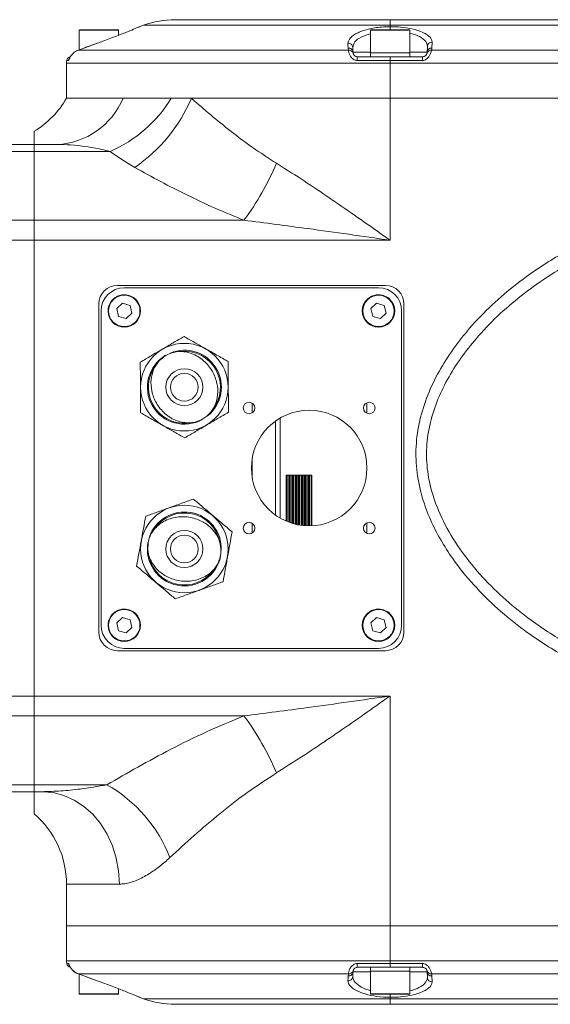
# Model space of a CAD drawing. Header units: millimetres. Extents: x 19214 to 26510, y -7957 to -532.
# Tile 68 of 150: x 25968 to 25991, y -7831 to -7788. Entities that reach past the tile are written whole.
import ezdxf

# ---------------------------------------------------------------- set-up
doc = ezdxf.new("R2010")
doc.units = ezdxf.units.MM
doc.header["$LTSCALE"] = 0.3175
doc.layers.add('1轮廓实线层', color=7, linetype='Continuous', lineweight=18)

msp = doc.modelspace()

# ---------------------------------------------------------------- linework, layer by layer
at = {"layer": '1轮廓实线层', "ltscale": 10}
for p, q in [((25973.605, -7788.496), (25973.414, -7788.565)), ((25984.267, -7788.496), (25973.605, -7788.496)), ((25974.973, -7788.255), (25984.267, -7788.255)), ((25984.267, -7788.496), (25984.267, -7788.255)), ((25984.267, -7788.255), (26019.267, -7788.255)), ((25984.267, -7788.496), (25984.267, -7788.557)), ((26019.267, -7788.496), (25984.267, -7788.496)), ((25984.267, -7788.557), (25984.267, -7788.695)), ((25970.817, -7788.715), (25970.817, -7789.554)), ((25972.517, -7788.715), (25970.817, -7788.715)), ((25970.837, -7788.695), (25972.497, -7788.695)), ((25972.517, -7788.93), (25972.517, -7788.715)), ((25983.417, -7788.715), (25983.417, -7789.695)), ((25985.117, -7788.715), (25983.417, -7788.715)), ((25983.437, -7788.695), (25985.097, -7788.695)), ((25985.117, -7789.695), (25985.117, -7788.715)), ((25971.6, -7789.273), (25971.6, -7789.273)), ((25985.874, -7789.662), (25985.883, -7789.407)), ((25986.083, -7789.226), (25986.074, -7789.481)), ((25971.023, -7789.481), (25970.782, -7789.567)), ((25970.782, -7789.567), (25982.464, -7789.567)), ((25971.023, -7789.481), (25971.023, -7789.481)), ((25982.464, -7789.567), (25982.451, -7789.481)), ((25982.653, -7789.454), (25982.661, -7789.662)), ((25982.661, -7789.662), (25982.667, -7789.705)), ((25982.661, -7789.662), (25983.417, -7789.662)), ((25983.417, -7789.695), (25983.417, -7789.855)), ((25983.417, -7789.695), (25984.267, -7789.695)), ((25984.267, -7789.695), (25985.117, -7789.695)), ((25985.117, -7789.662), (25985.874, -7789.662)), ((25985.117, -7789.855), (25985.117, -7789.695)), ((25986.061, -7789.567), (25999.973, -7789.567)), ((25970.267, -7790.131), (25970.267, -7791.655)), ((25984.267, -7790.131), (25970.267, -7790.131)), ((25970.351, -7790.017), (25970.278, -7790.017)), ((25984.267, -7790.017), (25982.84, -7790.017)), ((25982.86, -7789.855), (25984.267, -7789.855)), ((25984.267, -7789.855), (25985.674, -7789.855)), ((25984.267, -7789.855), (25984.267, -7790.017)), ((25984.267, -7790.017), (25984.267, -7790.131)), ((25985.674, -7790.017), (25984.267, -7790.017)), ((26019.267, -7790.131), (25984.267, -7790.131)), ((25984.267, -7791.655), (25984.267, -7790.131)), ((25985.674, -7789.855), (25985.674, -7790.017)), ((25984.267, -7791.655), (25970.267, -7791.655)), ((25972.713, -7791.655), (25970.267, -7791.655)), ((25974.797, -7791.655), (25972.713, -7791.655)), ((25975.675, -7791.655), (25974.797, -7791.655)), ((25984.267, -7791.655), (25975.675, -7791.655)), ((26019.267, -7791.655), (25984.267, -7791.655)), ((25984.267, -7791.655), (25984.267, -7797.794)), ((25968.867, -7793.081), (25968.867, -7793.655)), ((25966.97, -7793.655), (25968.867, -7793.655)), ((25968.867, -7793.952), (25968.867, -7793.655)), ((25968.867, -7793.655), (25969.854, -7793.655)), ((25968.867, -7793.952), (25966.971, -7793.952)), ((25968.867, -7793.952), (25968.867, -7796.931)), ((25972.153, -7793.952), (25968.867, -7793.952)), ((25966.971, -7796.931), (25968.867, -7796.931)), ((25968.867, -7797.794), (25968.867, -7796.931)), ((25968.867, -7796.931), (25977.943, -7796.931)), ((25968.867, -7797.794), (25966.973, -7797.794)), ((25968.867, -7817.516), (25968.867, -7797.794)), ((25984.267, -7797.794), (25968.867, -7797.794)), ((25972.467, -7799.755), (25984.067, -7799.755)), ((25983.767, -7799.855), (25972.767, -7799.855)), ((25971.667, -7814.755), (25971.667, -7800.555)), ((25971.767, -7800.855), (25971.767, -7814.455)), ((25972.687, -7800.52), (25972.438, -7800.757)), ((25972.438, -7800.757), (25972.518, -7801.091)), ((25973.017, -7800.618), (25972.687, -7800.52)), ((25973.097, -7800.953), (25973.017, -7800.618)), ((25983.687, -7800.52), (25983.438, -7800.757)), ((25983.438, -7800.757), (25983.518, -7801.091)), ((25984.017, -7800.618), (25983.687, -7800.52)), ((25984.097, -7800.953), (25984.017, -7800.618)), ((25984.767, -7814.455), (25984.767, -7800.855)), ((25984.867, -7800.555), (25984.867, -7814.755)), ((25972.518, -7801.091), (25972.847, -7801.189)), ((25972.847, -7801.189), (25973.097, -7800.953)), ((25983.518, -7801.091), (25983.847, -7801.189)), ((25983.847, -7801.189), (25984.097, -7800.953)), ((25978.307, -7804.848), (25978.307, -7805.262)), ((25983.267, -7805.284), (25983.267, -7804.826)), ((25979.507, -7809.814), (25979.507, -7805.496)), ((25979.307, -7805.636), (25979.307, -7809.657)), ((25978.307, -7807.209), (25978.307, -7808.1)), ((25979.916, -7807.955), (25979.778, -7807.955)), ((25979.778, -7807.955), (25979.778, -7809.951)), ((25979.813, -7809.965), (25979.813, -7807.955)), ((25979.882, -7807.955), (25979.882, -7809.993)), ((25980.054, -7807.955), (25979.916, -7807.955)), ((25979.916, -7809.971), (25979.916, -7807.955)), ((25979.951, -7810.018), (25979.951, -7807.955)), ((25980.02, -7807.955), (25980.02, -7810.041)), ((25980.192, -7807.955), (25980.054, -7807.955)), ((25980.054, -7810.029), (25980.054, -7807.955)), ((25980.089, -7810.061), (25980.089, -7807.955)), ((25980.158, -7807.955), (25980.158, -7810.079)), ((25980.33, -7807.955), (25980.192, -7807.955)), ((25980.192, -7810.087), (25980.192, -7807.955)), ((25980.227, -7810.096), (25980.227, -7807.955)), ((25980.296, -7807.955), (25980.296, -7810.11)), ((25980.468, -7807.955), (25980.33, -7807.955)), ((25980.33, -7810.097), (25980.33, -7807.955)), ((25980.365, -7810.122), (25980.365, -7807.955)), ((25980.434, -7807.955), (25980.434, -7810.133)), ((25980.606, -7807.955), (25980.468, -7807.955)), ((25980.468, -7807.955), (25980.468, -7810.106)), ((25980.503, -7810.141), (25980.503, -7807.955)), ((25980.572, -7807.955), (25980.572, -7810.147)), ((25980.744, -7807.955), (25980.606, -7807.955)), ((25980.606, -7807.955), (25980.606, -7810.115)), ((25980.641, -7810.152), (25980.641, -7807.955)), ((25980.71, -7807.955), (25980.71, -7810.154)), ((25980.882, -7807.955), (25980.744, -7807.955)), ((25980.744, -7807.955), (25980.744, -7810.123)), ((25980.779, -7810.155), (25980.779, -7807.955)), ((25980.848, -7807.955), (25980.848, -7810.154)), ((25980.882, -7810.132), (25980.882, -7807.955)), ((25978.307, -7810.048), (25978.307, -7810.462)), ((25983.267, -7810.484), (25983.267, -7810.026)), ((25972.687, -7814.12), (25972.438, -7814.357)), ((25972.438, -7814.357), (25972.518, -7814.691)), ((25973.017, -7814.218), (25972.687, -7814.12)), ((25973.097, -7814.553), (25973.017, -7814.218)), ((25983.687, -7814.12), (25983.438, -7814.357)), ((25983.438, -7814.357), (25983.518, -7814.691)), ((25984.017, -7814.218), (25983.687, -7814.12)), ((25984.097, -7814.553), (25984.017, -7814.218)), ((25972.518, -7814.691), (25972.847, -7814.789)), ((25972.847, -7814.789), (25973.097, -7814.553)), ((25983.518, -7814.691), (25983.847, -7814.789)), ((25983.847, -7814.789), (25984.097, -7814.553)), ((25984.067, -7815.555), (25972.467, -7815.555)), ((25972.767, -7815.455), (25983.767, -7815.455)), ((25966.97, -7817.516), (25968.867, -7817.516)), ((25968.867, -7818.379), (25968.867, -7817.516)), ((25968.867, -7817.516), (25984.267, -7817.516)), ((25984.267, -7817.516), (25984.267, -7827.455)), ((25968.867, -7818.379), (25966.971, -7818.379)), ((25968.867, -7818.379), (25968.867, -7821.357)), ((25977.943, -7818.379), (25968.867, -7818.379)), ((25967.53, -7821.357), (25968.867, -7821.357)), ((25968.867, -7821.655), (25968.867, -7821.357)), ((25968.867, -7821.357), (25972.018, -7821.357)), ((25968.867, -7821.655), (25967.53, -7821.655)), ((25969.209, -7821.655), (25968.867, -7821.655)), ((25968.867, -7821.655), (25968.867, -7822.615)), ((25970.267, -7825.655), (25970.267, -7827.455)), ((25972.555, -7825.655), (25970.267, -7825.655)), ((25970.267, -7827.455), (25970.267, -7828.979)), ((25970.267, -7827.455), (25984.267, -7827.455)), ((25984.267, -7827.455), (26019.267, -7827.455)), ((25984.267, -7827.455), (25984.267, -7828.979)), ((25970.267, -7828.979), (25984.267, -7828.979)), ((25984.267, -7828.979), (26019.267, -7828.979)), ((25984.267, -7829.093), (25984.267, -7828.979)), ((25970.278, -7829.093), (25970.351, -7829.093)), ((25982.661, -7829.448), (25982.653, -7829.655)), ((25982.667, -7829.405), (25982.661, -7829.448)), ((25983.417, -7829.448), (25982.661, -7829.448)), ((25982.84, -7829.093), (25984.267, -7829.093)), ((25984.267, -7829.255), (25982.86, -7829.255)), ((25983.417, -7829.255), (25983.417, -7829.415)), ((25983.417, -7829.415), (25983.417, -7830.395)), ((25985.117, -7829.415), (25983.417, -7829.415)), ((25984.267, -7829.093), (25985.674, -7829.093)), ((25984.267, -7829.255), (25984.267, -7829.093)), ((25985.674, -7829.255), (25984.267, -7829.255)), ((25985.117, -7829.415), (25985.117, -7829.255)), ((25985.117, -7830.395), (25985.117, -7829.415)), ((25985.874, -7829.448), (25985.117, -7829.448)), ((25985.674, -7829.255), (25985.674, -7829.093)), ((25985.883, -7829.703), (25985.874, -7829.448)), ((25982.464, -7829.543), (25970.782, -7829.543)), ((25970.782, -7829.543), (25971.023, -7829.629)), ((25970.817, -7829.555), (25970.817, -7830.395)), ((25971.023, -7829.629), (25971.6, -7829.837)), ((25971.023, -7829.629), (25971.023, -7829.629)), ((25971.6, -7829.836), (25971.6, -7829.837)), ((25982.451, -7829.629), (25982.464, -7829.543)), ((25999.973, -7829.543), (25986.061, -7829.543)), ((25986.074, -7829.629), (25986.083, -7829.884)), ((25972.517, -7830.395), (25972.517, -7830.18)), ((25970.817, -7830.395), (25971.667, -7830.395)), ((25971.667, -7830.415), (25970.837, -7830.415)), ((25971.667, -7830.395), (25972.517, -7830.395)), ((25972.497, -7830.415), (25971.667, -7830.415)), ((25973.414, -7830.544), (25973.605, -7830.614)), ((25973.605, -7830.614), (25984.267, -7830.614)), ((25983.417, -7830.395), (25984.267, -7830.395)), ((25984.267, -7830.415), (25983.437, -7830.415)), ((25984.267, -7830.395), (25985.117, -7830.395)), ((25985.097, -7830.415), (25984.267, -7830.415)), ((25984.267, -7830.553), (25984.267, -7830.415)), ((25984.267, -7830.553), (25984.267, -7830.614)), ((25984.267, -7830.614), (26019.267, -7830.614)), ((25984.267, -7830.614), (25984.267, -7830.855)), ((25984.267, -7830.855), (25974.973, -7830.855)), ((26019.267, -7830.855), (25984.267, -7830.855))]:
    msp.add_line(p, q, dxfattribs=at)
at = {"layer": '1轮廓实线层', "lineweight": 20, "ltscale": 10}
for points in [[(25971.6, -7789.273), (25971.223, -7789.409), (25971.023, -7789.481)], [(25982.451, -7789.481), (25982.446, -7789.345), (25982.444, -7789.273)], [(25972.555, -7825.655), (25972.521, -7825.086), (25972.42, -7824.528), (25972.253, -7823.993), (25972.024, -7823.492), (25971.738, -7823.035), (25971.4, -7822.632), (25971.018, -7822.29), (25970.599, -7822.016), (25970.152, -7821.817), (25969.685, -7821.696), (25969.209, -7821.655)], [(25971.023, -7829.629), (25971.399, -7829.764), (25971.6, -7829.836)], [(25982.444, -7829.836), (25982.449, -7829.701), (25982.451, -7829.629)]]:
    msp.add_lwpolyline(points, dxfattribs=at)
at = {"layer": '1轮廓实线层', "ltscale": 10}
for centre, radius in [((25972.767, -7800.855), 0.7), ((25972.767, -7800.855), 0.68), ((25983.767, -7800.855), 0.7), ((25983.767, -7800.855), 0.68), ((25975.367, -7804.155), 1.894), ((25975.367, -7804.155), 0.8), ((25975.367, -7804.155), 0.6), ((25978.167, -7805.055), 0.25), ((25980.767, -7807.655), 2.5), ((25983.367, -7805.055), 0.25), ((25975.367, -7811.155), 1.894), ((25978.167, -7810.255), 0.25), ((25983.367, -7810.255), 0.25), ((25975.367, -7811.155), 0.8), ((25975.367, -7811.155), 0.6), ((25972.767, -7814.455), 0.7), ((25972.767, -7814.455), 0.68), ((25983.767, -7814.455), 0.7), ((25983.767, -7814.455), 0.68)]:
    msp.add_circle(centre, radius, dxfattribs=at)
at = {"layer": '1轮廓实线层', "lineweight": 20, "ltscale": 10}
for centre, radius, start, end in [((25974.973, -7792.255), 4, 90, 110), ((25970.837, -7788.715), 0.02, 90, 180), ((25972.497, -7788.715), 0.02, 0, 90), ((25983.437, -7788.715), 0.02, 90, 180), ((25985.097, -7788.715), 0.02, 0, 90), ((25982.459, -7789.467), 0.195, 3.8323, 94.5629), ((25986.076, -7789.42), 0.194, 88.0737, 176.2382), ((25982.467, -7789.675), 0.195, 3.8307, 94.4413), ((25982.483, -7789.757), 0.191, 15.9203, 95.6331), ((25986.051, -7789.757), 0.19, 86.7797, 164.1251), ((25985.674, -7789.655), 0.2, 345.5035, 358), ((25986.067, -7789.675), 0.194, 88.0737, 176.2382), ((25985.674, -7789.467), 0.4, 345.5035, 358), ((25970.867, -7790.131), 0.6, 169.0464, 180), ((25970.475, -7790.055), 0.2, 102.3647, 169.0464), ((25970.548, -7790.055), 0.2, 141.6257, 169.1148), ((25983.224, -7789.982), 0.385, 160.718, 185.1861), ((25966.803, -7789.655), 4, 301.0579, 330), ((25969.708, -7790.403), 3.255, 272.5668, 337.3815), ((25969.877, -7788.663), 5.759, 293.2894, 328.6965), ((25969.359, -7788.973), 6.861, 304.2414, 336.9957), ((25968.929, -7790.159), 11.275, 323.085, 337.5438), ((25972.467, -7800.555), 0.8, 90, 180), ((25972.767, -7800.855), 1, 90, 180), ((25983.767, -7800.855), 1, 0, 90), ((25984.067, -7800.555), 0.8, 0, 90), ((25972.767, -7800.855), 0.7, 90, 223.4431), ((25972.767, -7800.855), 0.7, 43.4431, 90), ((25983.767, -7800.855), 0.7, 90, 223.4431), ((25983.767, -7800.855), 0.7, 43.4431, 90), ((25975.367, -7804.155), 1.6, 308.9301, 112.5499), ((25975.367, -7804.155), 1.56, 320.5026, 96.1671), ((25975.367, -7804.155), 1.6, 120.4008, 299.5925), ((25975.367, -7804.155), 1.56, 142.4225, 274.8022), ((25975.367, -7811.155), 1.6, 358.2392, 161.8591), ((25975.367, -7811.155), 1.56, 9.8118, 145.4762), ((25975.367, -7811.155), 1.6, 169.71, 348.9017), ((25975.367, -7811.155), 1.56, 191.7316, 324.1114), ((25972.767, -7814.455), 0.7, 90, 223.4431), ((25972.767, -7814.455), 0.7, 43.4431, 90), ((25983.767, -7814.455), 0.7, 90, 223.4431), ((25983.767, -7814.455), 0.7, 43.4431, 90), ((25972.767, -7814.455), 1, 180, 270), ((25983.767, -7814.455), 1, 270, 0), ((25972.467, -7814.755), 0.8, 180, 270), ((25984.067, -7814.755), 0.8, 270, 0), ((25968.929, -7825.151), 11.275, 22.4562, 36.915), ((25968.977, -7826.737), 6.18, 21.1474, 60.5166), ((25966.267, -7825.655), 4, 0, 49.451), ((25970.867, -7828.979), 0.6, 180, 190.9536), ((25970.475, -7829.055), 0.2, 190.9536, 257.8029), ((25970.548, -7829.055), 0.2, 190.8844, 219.7218), ((25982.467, -7829.435), 0.195, 265.5587, 356.1693), ((25982.483, -7829.352), 0.191, 264.3669, 344.0797), ((25983.224, -7829.128), 0.385, 174.8139, 199.282), ((25986.051, -7829.353), 0.19, 195.8749, 273.2203), ((25985.674, -7829.455), 0.2, 2, 14.4965), ((25986.067, -7829.435), 0.194, 183.7618, 271.9263), ((25982.459, -7829.642), 0.195, 265.4371, 356.1677), ((25986.076, -7829.69), 0.194, 183.7618, 271.9263), ((25985.674, -7829.643), 0.4, 2, 14.4965), ((25970.837, -7830.395), 0.02, 180, 270), ((25972.497, -7830.395), 0.02, 270, 360), ((25974.973, -7826.855), 4, 250, 270), ((25983.437, -7830.395), 0.02, 180, 270), ((25985.097, -7830.395), 0.02, 270, 360)]:
    msp.add_arc(centre, radius, start, end, dxfattribs=at)
at = {"layer": '1轮廓实线层', "ltscale": 10}
for centre, major_axis, start_param, end_param in [((25984.267, -7789.218), (-1.816, 0), 3.128882, 4.712389), ((25984.267, -7829.892), (1.816, 0), 4.712389, 6.295896)]:
    msp.add_ellipse(centre, major_axis=major_axis, ratio=0.364, start_param=start_param, end_param=end_param, dxfattribs=at)
for points, knots in [([(25982.444, -7789.273), (25982.463, -7789.194), (25982.503, -7789.036), (25982.848, -7788.812), (25983.353, -7788.642), (25983.864, -7788.565), (25984.171, -7788.559), (25984.267, -7788.557)], [0, 0, 0, 0, 37618.104281, 75287.129497, 112161.755532, 146641.8621, 162471.523831, 162471.523831, 162471.523831, 162471.523831]), ([(25973.414, -7788.567), (25973.419, -7788.565), (25973.432, -7788.559), (25973.258, -7788.633), (25972.926, -7788.77), (25972.439, -7788.963), (25971.969, -7789.14), (25971.681, -7789.244), (25971.6, -7789.273)], [0, 0, 0, 0, 18717.342318, 54442.760581, 91100.108622, 130184.410976, 171983.101595, 188397.458976, 188397.458976, 188397.458976, 188397.458976]), ([(25983.417, -7788.859), (25983.283, -7788.903), (25982.985, -7789.001), (25982.708, -7789.218), (25982.671, -7789.376), (25982.653, -7789.454)], [0, 0, 0, 0, 30522.768109, 67776.378934, 105064.336476, 105064.336476, 105064.336476, 105064.336476]), ([(25985.883, -7789.407), (25985.877, -7789.356), (25985.86, -7789.227), (25985.646, -7789.035), (25985.369, -7788.891), (25985.151, -7788.85), (25985.117, -7788.844)], [0, 0, 0, 0, 30373.344039, 77045.815731, 123335.136569, 131825.328967, 131825.328967, 131825.328967, 131825.328967]), ([(25971.6, -7789.273), (25971.465, -7789.322), (25971.273, -7789.391), (25971.081, -7789.46), (25971.023, -7789.481)], [0, 0, 0, 0, 51772.480666, 73960.596069, 73960.596069, 73960.596069, 73960.596069]), ([(25970.54, -7789.731), (25970.525, -7789.744), (25970.47, -7789.795), (25970.42, -7789.886), (25970.386, -7789.955), (25970.368, -7789.995), (25970.358, -7790.014), (25970.353, -7790.016), (25970.351, -7790.017)], [0, 0, 0, 0, 21993.597315, 82884.666627, 125134.024389, 138272.83297, 173673.67756, 188235.496424, 188235.496424, 188235.496424, 188235.496424]), ([(25970.539, -7789.724), (25970.538, -7789.725), (25970.493, -7789.76), (25970.45, -7789.834), (25970.41, -7789.9), (25970.394, -7789.929), (25970.393, -7789.932), (25970.392, -7789.933)], [0, 0, 0, 0, 1451.297863, 78112.388223, 122515.168364, 146141.544043, 161739.061745, 161739.061745, 161739.061745, 161739.061745]), ([(25970.782, -7789.567), (25970.723, -7789.593), (25970.63, -7789.634), (25970.564, -7789.705), (25970.54, -7789.731)], [0, 0, 0, 0, 46968.490513, 73946.55334, 73946.55334, 73946.55334, 73946.55334]), ([(25982.84, -7790.017), (25982.834, -7790.017), (25982.791, -7790.016), (25982.741, -7790.001), (25982.663, -7789.96), (25982.585, -7789.893), (25982.512, -7789.772), (25982.472, -7789.646), (25982.467, -7789.594), (25982.464, -7789.567)], [0, 0, 0, 0, 4985.474693, 35530.211594, 40875.395159, 78038.735195, 120242.361821, 169136.157157, 219882.526314, 219882.526314, 219882.526314, 219882.526314]), ([(25982.667, -7789.705), (25982.669, -7789.713), (25982.673, -7789.729), (25982.694, -7789.77), (25982.734, -7789.813), (25982.788, -7789.845), (25982.833, -7789.854), (25982.857, -7789.855), (25982.86, -7789.855)], [0, 0, 0, 0, 50821.268499, 94020.395999, 127347.813669, 156117.096799, 185041.584351, 189103.267662, 189103.267662, 189103.267662, 189103.267662]), ([(25986.061, -7789.567), (25986.06, -7789.573), (25986.056, -7789.599), (25986.041, -7789.665), (25985.999, -7789.777), (25985.93, -7789.887), (25985.855, -7789.955), (25985.786, -7789.995), (25985.731, -7790.014), (25985.687, -7790.016), (25985.674, -7790.017)], [0, 0, 0, 0, 15766.265414, 64187.208836, 111648.821977, 160839.66056, 193819.897264, 206217.332681, 234881.280127, 246800.89821, 246800.89821, 246800.89821, 246800.89821]), ([(25985.674, -7789.855), (25985.696, -7789.853), (25985.735, -7789.849), (25985.774, -7789.829), (25985.804, -7789.808), (25985.821, -7789.791), (25985.843, -7789.764), (25985.858, -7789.735), (25985.865, -7789.715), (25985.867, -7789.707), (25985.868, -7789.705)], [0, 0, 0, 0, 38956.225348, 70127.017139, 79427.344734, 112459.643083, 123458.281793, 171421.311719, 227366.355194, 246794.289392, 246794.289392, 246794.289392, 246794.289392]), ([(25975.675, -7791.655), (25975.95, -7791.896), (25976.501, -7792.378), (25977.39, -7793.098), (25978.329, -7793.807), (25979.008, -7794.246), (25979.349, -7794.466)], [0, 0, 0, 0, 32505.518581, 65131.143049, 98164.407659, 131372.948425, 131372.948425, 131372.948425, 131372.948425]), ([(25972.153, -7793.952), (25972.032, -7793.924), (25971.46, -7793.788), (25970.699, -7793.67), (25970.05, -7793.658), (25969.854, -7793.655)], [0, 0, 0, 0, 16571.189352, 78037.486769, 104605.369497, 104605.369497, 104605.369497, 104605.369497]), ([(25973.22, -7794.646), (25973.031, -7794.535), (25972.649, -7794.314), (25972.319, -7794.073), (25972.153, -7793.952)], [0, 0, 0, 0, 36835.855249, 74005.011511, 74005.011511, 74005.011511, 74005.011511]), ([(25979.349, -7794.466), (25979.705, -7794.69), (25980.418, -7795.138), (25981.499, -7795.864), (25982.59, -7796.615), (25983.512, -7797.262), (25984.072, -7797.656), (25984.264, -7797.792), (25984.267, -7797.794)], [0, 0, 0, 0, 41257.425654, 82522.316625, 124637.402161, 166755.054705, 188610.756094, 188942.975548, 188942.975548, 188942.975548, 188942.975548]), ([(25977.943, -7796.931), (25977.528, -7796.762), (25976.694, -7796.422), (25975.497, -7795.854), (25974.33, -7795.26), (25973.591, -7794.851), (25973.22, -7794.646)], [0, 0, 0, 0, 32469.990757, 65092.361227, 98138.207293, 131318.82236, 131318.82236, 131318.82236, 131318.82236]), ([(26004.327, -7818.203), (26003.926, -7818.254), (26003.123, -7818.356), (26001.602, -7818.432), (25999.768, -7818.355), (25997.649, -7818.021), (25995.599, -7817.473), (25993.634, -7816.737), (25991.775, -7815.816), (25990.203, -7814.802), (25988.91, -7813.755), (25987.872, -7812.728), (25987.056, -7811.717), (25986.443, -7810.762), (25985.999, -7809.894), (25985.636, -7808.927), (25985.406, -7807.861), (25985.359, -7806.715), (25985.527, -7805.582), (25985.873, -7804.492), (25986.371, -7803.461), (25986.986, -7802.495), (25987.749, -7801.529), (25988.665, -7800.581), (25989.735, -7799.672), (25991.062, -7798.732), (25992.671, -7797.819), (25994.571, -7796.995), (25996.544, -7796.357), (25998.574, -7795.915), (26000.64, -7795.694), (26002.569, -7795.692), (26003.791, -7795.841), (26004.327, -7795.907)], [0, 0, 0, 0, 22669.754547, 45337.18601, 85284.346176, 125374.544832, 165363.039351, 204045.002169, 242816.198186, 281445.584117, 308672.722598, 335956.841212, 363139.771943, 381321.267453, 399539.299835, 417686.887014, 439050.666295, 460397.571455, 481650.949029, 502928.522645, 524243.837046, 545649.941271, 567010.782979, 593178.281439, 619418.035609, 645612.88512, 684199.90144, 722912.015229, 761539.252536, 800285.468637, 839135.295501, 877855.961994, 908108.934142, 908108.934142, 908108.934142, 908108.934142]), ([(26004.249, -7796.444), (26003.728, -7796.38), (26002.54, -7796.236), (26000.665, -7796.238), (25998.658, -7796.453), (25996.685, -7796.881), (25994.765, -7797.498), (25992.913, -7798.295), (25991.348, -7799.177), (25990.059, -7800.082), (25989.022, -7800.954), (25988.135, -7801.86), (25987.396, -7802.778), (25986.8, -7803.692), (25986.319, -7804.662), (25985.983, -7805.682), (25985.818, -7806.738), (25985.864, -7807.806), (25986.122, -7808.951), (25986.627, -7810.13), (25987.367, -7811.309), (25988.254, -7812.391), (25989.26, -7813.373), (25990.514, -7814.379), (25992.043, -7815.356), (25993.852, -7816.246), (25995.764, -7816.958), (25997.757, -7817.488), (25999.817, -7817.813), (26001.601, -7817.888), (26003.079, -7817.814), (26003.859, -7817.715), (26004.249, -7817.666)], [0, 0, 0, 0, 29492.95149, 67188.801318, 105010.001102, 142731.895339, 180405.754363, 218160.90542, 255795.626139, 281139.397329, 306525.374573, 331843.110788, 352232.32558, 372662.245841, 393005.182958, 412914.535889, 432794.987467, 452686.625092, 472599.043135, 498442.828691, 524338.660327, 550564.466492, 576885.556127, 603153.611009, 640788.585938, 678559.726943, 716245.583725, 755204.767446, 794261.105174, 833178.377774, 855260.65253, 877345.275279, 877345.275279, 877345.275279, 877345.275279]), ([(25984.267, -7797.794), (25984.263, -7797.793), (25983.078, -7797.625), (25980.968, -7797.322), (25978.866, -7797.05), (25977.943, -7796.931)], [0, 0, 0, 0, 198.892067, 59002.798743, 105026.867624, 105026.867624, 105026.867624, 105026.867624]), ([(25975.352, -7801.961), (25975.198, -7802.051), (25974.887, -7802.234), (25974.409, -7802.514), (25973.928, -7802.797), (25973.617, -7802.979), (25973.46, -7803.071)], [0, 0, 0, 0, 32567.126133, 65648.643799, 98164.404401, 131297.745018, 131297.745018, 131297.745018, 131297.745018]), ([(25977.26, -7803.045), (25977.095, -7802.951), (25976.762, -7802.762), (25976.269, -7802.482), (25975.795, -7802.212), (25975.5, -7802.045), (25975.352, -7801.961)], [0, 0, 0, 0, 34529.264504, 69689.25257, 100292.720362, 131393.298635, 131393.298635, 131393.298635, 131393.298635]), ([(25976.172, -7805.526), (25976.282, -7805.446), (25976.505, -7805.284), (25976.722, -7804.912), (25976.829, -7804.47), (25976.797, -7803.967), (25976.599, -7803.446), (25976.223, -7802.982), (25975.711, -7802.671), (25975.162, -7802.58), (25974.776, -7802.668), (25974.6, -7802.763), (25974.563, -7802.783)], [0, 0, 0, 0, 26366.211165, 53184.379108, 81895.784032, 113967.929224, 149982.911036, 189012.392804, 228225.449004, 264076.499207, 295017.819542, 303181.072169, 303181.072169, 303181.072169, 303181.072169]), ([(25974.563, -7802.783), (25974.452, -7802.864), (25974.23, -7803.026), (25974.013, -7803.398), (25973.905, -7803.839), (25973.937, -7804.343), (25974.136, -7804.864), (25974.511, -7805.328), (25975.023, -7805.639), (25975.573, -7805.729), (25975.959, -7805.642), (25976.135, -7805.546), (25976.172, -7805.526)], [0, 0, 0, 0, 26345.226689, 53142.050449, 81830.604391, 113877.223839, 149863.54186, 188861.960642, 228043.807752, 263866.324635, 294783.019232, 302939.774847, 302939.774847, 302939.774847, 302939.774847]), ([(25973.46, -7803.071), (25973.461, -7803.261), (25973.464, -7803.643), (25973.468, -7804.21), (25973.472, -7804.756), (25973.474, -7805.095), (25973.475, -7805.265)], [0, 0, 0, 0, 34490.404243, 69610.822214, 100179.847954, 131245.424712, 131245.424712, 131245.424712, 131245.424712]), ([(25977.275, -7805.239), (25977.274, -7805.049), (25977.271, -7804.666), (25977.267, -7804.099), (25977.263, -7803.554), (25977.261, -7803.215), (25977.26, -7803.045)], [0, 0, 0, 0, 34542.033859, 69715.02453, 100329.809868, 131441.889525, 131441.889525, 131441.889525, 131441.889525]), ([(25973.475, -7805.265), (25973.64, -7805.359), (25973.973, -7805.548), (25974.466, -7805.828), (25974.94, -7806.097), (25975.234, -7806.265), (25975.383, -7806.349)], [0, 0, 0, 0, 34503.177205, 69636.601454, 100216.947937, 131294.029328, 131294.029328, 131294.029328, 131294.029328]), ([(25975.383, -7806.349), (25975.537, -7806.258), (25975.848, -7806.076), (25976.326, -7805.795), (25976.807, -7805.513), (25977.118, -7805.331), (25977.275, -7805.239)], [0, 0, 0, 0, 32590.46537, 65695.690911, 98234.753938, 131391.83957, 131391.83957, 131391.83957, 131391.83957]), ([(25975.759, -7808.996), (25975.581, -7809.06), (25975.221, -7809.189), (25974.687, -7809.38), (25974.173, -7809.564), (25973.854, -7809.679), (25973.694, -7809.736)], [0, 0, 0, 0, 34512.600717, 69655.620611, 100244.319202, 131329.888369, 131329.888369, 131329.888369, 131329.888369]), ([(25977.433, -7810.415), (25977.288, -7810.292), (25976.996, -7810.045), (25976.564, -7809.678), (25976.147, -7809.325), (25975.889, -7809.107), (25975.759, -7808.996)], [0, 0, 0, 0, 34537.983834, 69706.8505, 100318.04628, 131426.478071, 131426.478071, 131426.478071, 131426.478071]), ([(25973.694, -7809.736), (25973.662, -7809.912), (25973.598, -7810.267), (25973.498, -7810.812), (25973.399, -7811.361), (25973.334, -7811.716), (25973.302, -7811.895)], [0, 0, 0, 0, 32559.465441, 65633.201415, 98141.313408, 131266.860143, 131266.860143, 131266.860143, 131266.860143]), ([(25976.932, -7811.439), (25976.943, -7811.303), (25976.965, -7811.029), (25976.824, -7810.621), (25976.56, -7810.252), (25976.157, -7809.948), (25975.632, -7809.759), (25975.036, -7809.741), (25974.467, -7809.927), (25974.04, -7810.284), (25973.854, -7810.634), (25973.812, -7810.83), (25973.803, -7810.871)], [0, 0, 0, 0, 26364.518872, 53180.965512, 81890.527618, 113960.614286, 149973.284506, 189000.261198, 228210.80054, 264059.549673, 294998.884064, 303161.61274, 303161.61274, 303161.61274, 303161.61274]), ([(25977.041, -7812.574), (25977.073, -7812.398), (25977.137, -7812.043), (25977.236, -7811.497), (25977.336, -7810.949), (25977.4, -7810.594), (25977.433, -7810.415)], [0, 0, 0, 0, 32607.273259, 65729.572168, 98285.416575, 131459.60232, 131459.60232, 131459.60232, 131459.60232]), ([(25973.803, -7810.871), (25973.792, -7811.007), (25973.769, -7811.281), (25973.91, -7811.688), (25974.175, -7812.058), (25974.578, -7812.362), (25975.102, -7812.551), (25975.699, -7812.569), (25976.268, -7812.383), (25976.695, -7812.026), (25976.881, -7811.676), (25976.923, -7811.48), (25976.932, -7811.439)], [0, 0, 0, 0, 26354.364229, 53160.482162, 81858.986401, 113916.720852, 149915.520317, 188927.465254, 228122.902139, 263957.843653, 294885.261352, 303044.846045, 303044.846045, 303044.846045, 303044.846045]), ([(25973.302, -7811.895), (25973.447, -7812.017), (25973.738, -7812.265), (25974.171, -7812.632), (25974.587, -7812.984), (25974.845, -7813.203), (25974.975, -7813.314)], [0, 0, 0, 0, 34504.162333, 69638.589705, 100219.809312, 131297.778009, 131297.778009, 131297.778009, 131297.778009]), ([(25974.975, -7813.314), (25975.154, -7813.25), (25975.514, -7813.121), (25976.048, -7812.929), (25976.562, -7812.745), (25976.88, -7812.631), (25977.041, -7812.574)], [0, 0, 0, 0, 34529.568314, 69689.86574, 100293.602801, 131394.454717, 131394.454717, 131394.454717, 131394.454717]), ([(25977.943, -7818.379), (25978.866, -7818.259), (25980.968, -7817.987), (25983.078, -7817.685), (25984.263, -7817.516), (25984.267, -7817.516)], [0, 0, 0, 0, 46007.976874, 104791.323159, 104990.145685, 104990.145685, 104990.145685, 104990.145685]), ([(25984.267, -7817.516), (25984.264, -7817.518), (25984.072, -7817.654), (25983.519, -7818.043), (25982.611, -7818.68), (25981.528, -7819.426), (25980.439, -7820.158), (25979.712, -7820.615), (25979.349, -7820.844)], [0, 0, 0, 0, 332.603613, 22213.577635, 63555.577748, 104895.239078, 147032.264123, 189161.276088, 189161.276088, 189161.276088, 189161.276088]), ([(25972.018, -7821.357), (25972.458, -7821.101), (25973.341, -7820.586), (25974.782, -7819.812), (25976.305, -7819.055), (25977.396, -7818.605), (25977.943, -7818.379)], [0, 0, 0, 0, 32267.604729, 64753.563586, 97904.767758, 131300.693412, 131300.693412, 131300.693412, 131300.693412]), ([(25979.349, -7820.844), (25978.923, -7821.122), (25978.068, -7821.681), (25976.893, -7822.605), (25975.771, -7823.557), (25975.085, -7824.19), (25974.74, -7824.507)], [0, 0, 0, 0, 32234.602513, 64755.296239, 97989.629135, 131438.362396, 131438.362396, 131438.362396, 131438.362396]), ([(25969.209, -7821.655), (25969.48, -7821.648), (25970.025, -7821.634), (25970.965, -7821.536), (25971.631, -7821.423), (25972.018, -7821.357)], [0, 0, 0, 0, 30765.891175, 61726.765919, 104615.428678, 104615.428678, 104615.428678, 104615.428678]), ([(25974.74, -7824.507), (25974.592, -7824.639), (25974.293, -7824.905), (25973.812, -7825.239), (25973.306, -7825.506), (25972.876, -7825.639), (25972.634, -7825.651), (25972.555, -7825.655)], [0, 0, 0, 0, 32529.362118, 65452.010766, 103739.73726, 143015.440998, 161996.766369, 161996.766369, 161996.766369, 161996.766369]), ([(25970.351, -7829.093), (25970.352, -7829.093), (25970.357, -7829.094), (25970.365, -7829.108), (25970.384, -7829.149), (25970.414, -7829.217), (25970.49, -7829.338), (25970.612, -7829.464), (25970.725, -7829.516), (25970.782, -7829.543)], [0, 0, 0, 0, 4966.489998, 35394.912495, 40719.741593, 77741.563574, 119784.478727, 168492.086417, 219045.213324, 219045.213324, 219045.213324, 219045.213324]), ([(25970.392, -7829.176), (25970.392, -7829.176), (25970.391, -7829.175), (25970.394, -7829.18), (25970.404, -7829.198), (25970.427, -7829.24), (25970.476, -7829.318), (25970.573, -7829.426), (25970.684, -7829.51), (25970.765, -7829.532), (25970.785, -7829.538)], [0, 0, 0, 0, 74.275728, 11857.721344, 28105.718497, 51827.43636, 92878.609408, 151960.514213, 222614.339536, 245585.966575, 245585.966575, 245585.966575, 245585.966575]), ([(25982.464, -7829.543), (25982.467, -7829.516), (25982.472, -7829.465), (25982.511, -7829.34), (25982.58, -7829.225), (25982.657, -7829.155), (25982.727, -7829.115), (25982.782, -7829.095), (25982.827, -7829.093), (25982.84, -7829.093)], [0, 0, 0, 0, 51231.118207, 96942.984206, 142030.464761, 173314.479282, 183043.25861, 209256.214141, 220038.677519, 220038.677519, 220038.677519, 220038.677519]), ([(25982.86, -7829.255), (25982.838, -7829.257), (25982.793, -7829.262), (25982.733, -7829.296), (25982.694, -7829.34), (25982.673, -7829.381), (25982.669, -7829.396), (25982.667, -7829.405)], [0, 0, 0, 0, 25676.369668, 52942.559921, 83649.444995, 118489.839634, 162599.757303, 162599.757303, 162599.757303, 162599.757303]), ([(25985.674, -7829.093), (25985.696, -7829.094), (25985.758, -7829.099), (25985.816, -7829.129), (25985.882, -7829.177), (25985.944, -7829.242), (25986.009, -7829.355), (25986.048, -7829.47), (25986.057, -7829.518), (25986.061, -7829.543)], [0, 0, 0, 0, 18001.239784, 51143.736713, 51918.20138, 86481.177313, 126158.428112, 172601.067073, 220309.369926, 220309.369926, 220309.369926, 220309.369926]), ([(25985.868, -7829.405), (25985.866, -7829.397), (25985.862, -7829.383), (25985.844, -7829.345), (25985.81, -7829.305), (25985.763, -7829.273), (25985.715, -7829.257), (25985.685, -7829.255), (25985.674, -7829.255)], [0, 0, 0, 0, 48815.121374, 90228.530953, 121108.749626, 147146.620115, 174367.004953, 189480.278763, 189480.278763, 189480.278763, 189480.278763]), ([(25971.6, -7829.836), (25971.816, -7829.915), (25972.25, -7830.074), (25972.824, -7830.298), (25973.231, -7830.465), (25973.433, -7830.551), (25973.419, -7830.545), (25973.414, -7830.543)], [0, 0, 0, 0, 37511.623758, 75074.024316, 111844.274291, 146226.782646, 161953.768452, 161953.768452, 161953.768452, 161953.768452]), ([(25984.267, -7830.553), (25984.074, -7830.545), (25983.688, -7830.53), (25983.169, -7830.414), (25982.755, -7830.246), (25982.487, -7830.044), (25982.458, -7829.903), (25982.444, -7829.836)], [0, 0, 0, 0, 31569.787634, 63042.799186, 95643.850393, 130626.165826, 162598.839862, 162598.839862, 162598.839862, 162598.839862]), ([(25982.653, -7829.655), (25982.665, -7829.723), (25982.69, -7829.863), (25982.933, -7830.061), (25983.191, -7830.2), (25983.383, -7830.243), (25983.417, -7830.251)], [0, 0, 0, 0, 39656.514371, 82983.474583, 123149.644615, 131803.389759, 131803.389759, 131803.389759, 131803.389759]), ([(25985.117, -7830.272), (25985.124, -7830.271), (25985.289, -7830.242), (25985.536, -7830.13), (25985.831, -7829.94), (25985.865, -7829.786), (25985.883, -7829.703)], [0, 0, 0, 0, 1696.930766, 40969.422098, 82902.993134, 131932.876001, 131932.876001, 131932.876001, 131932.876001])]:
    msp.add_open_spline(points, degree=3, knots=knots, dxfattribs=at)

doc.saveas('drawing.dxf')
